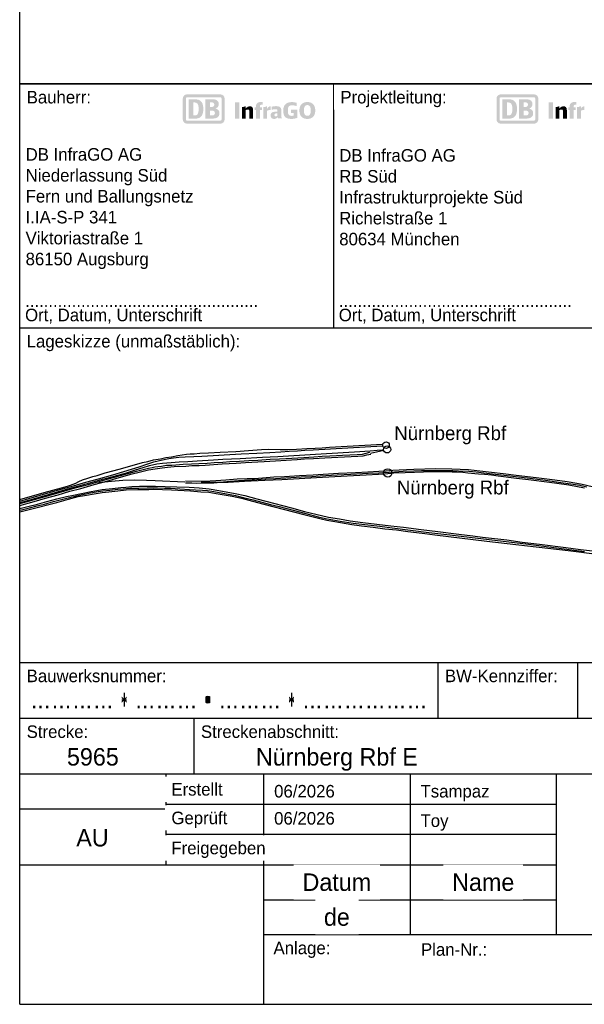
# Model space of a CAD drawing. Header units: metres. Extents: x -185 to -5, y 5 to 292.
# Tile 1 of 3: x -185 to -104, y 5 to 146. Entities that reach past the tile are written whole.
import ezdxf
from ezdxf.enums import TextEntityAlignment as Align

# ---------------------------------------------------------------- set-up
doc = ezdxf.new("R2010")
doc.units = ezdxf.units.M
doc.layers.add('GTU_A_SF', color=7, linetype='Continuous')
doc.styles.add('K_Isocp', font='k_isocp.SHX')

msp = doc.modelspace()

# ---------------------------------------------------------------- hatches: boundary and pattern name
at = {"layer": 'GTU_A_SF', "linetype": 'Continuous'}
h = msp.add_hatch(color=10, dxfattribs=at)
edge = h.paths.add_edge_path()
edge.add_line((-156.2, 135.5), (-161, 135.5))
edge.add_spline(control_points=[(-161, 135.5), (-161.33, 135.5), (-161.6, 135.24), (-161.6, 134.9)], knot_values=[0, 0, 0, 0, 1, 1, 1, 1], degree=3, periodic=0)
edge.add_line((-161.6, 134.9), (-161.6, 131.9))
edge.add_spline(control_points=[(-161.6, 131.9), (-161.6, 131.57), (-161.33, 131.3), (-161, 131.3)], knot_values=[0, 0, 0, 0, 1, 1, 1, 1], degree=3, periodic=0)
edge.add_line((-161, 131.3), (-156.2, 131.3))
edge.add_spline(control_points=[(-156.2, 131.3), (-155.87, 131.3), (-155.6, 131.57), (-155.6, 131.91)], knot_values=[0, 0, 0, 0, 1, 1, 1, 1], degree=3, periodic=0)
edge.add_line((-155.6, 131.91), (-155.6, 134.9))
edge.add_spline(control_points=[(-155.6, 134.9), (-155.6, 135.24), (-155.87, 135.5), (-156.2, 135.5)], knot_values=[0, 0, 0, 0, 1, 1, 1, 1], degree=3, periodic=0)
edge = h.paths.add_edge_path(flags=16)
edge.add_line((-161.16, 134.9), (-161.16, 131.91))
edge.add_spline(control_points=[(-161.16, 131.91), (-161.16, 131.81), (-161.1, 131.73), (-161, 131.73)], knot_values=[0, 0, 0, 0, 1, 1, 1, 1], degree=3, periodic=0)
edge.add_line((-161, 131.73), (-156.2, 131.73))
edge.add_spline(control_points=[(-156.2, 131.73), (-156.11, 131.73), (-156.04, 131.81), (-156.04, 131.91)], knot_values=[0, 0, 0, 0, 1, 1, 1, 1], degree=3, periodic=0)
edge.add_line((-156.04, 131.91), (-156.04, 134.9))
edge.add_spline(control_points=[(-156.04, 134.9), (-156.04, 135), (-156.1, 135.08), (-156.2, 135.08)], knot_values=[0, 0, 0, 0, 1, 1, 1, 1], degree=3, periodic=0)
edge.add_line((-156.2, 135.08), (-161, 135.08))
edge.add_spline(control_points=[(-161, 135.08), (-161.09, 135.08), (-161.16, 135), (-161.16, 134.9)], knot_values=[0, 0, 0, 0, 1, 1, 1, 1], degree=3, periodic=0)
h = msp.add_hatch(color=10, dxfattribs=at)
edge = h.paths.add_edge_path(flags=0)
edge.add_spline(control_points=[(-159.33, 133.36), (-159.33, 133.91), (-159.39, 134.34), (-159.98, 134.34)], knot_values=[0, 0, 0, 0, 1, 1, 1, 1], weights=[1, 1, 1, 1], degree=3, periodic=0)
edge.add_line((-159.98, 134.34), (-160.11, 134.34))
edge.add_line((-160.11, 134.34), (-160.11, 132.47))
edge.add_line((-160.11, 132.47), (-159.88, 132.47))
edge.add_spline(control_points=[(-159.88, 132.47), (-159.53, 132.47), (-159.33, 132.75), (-159.33, 133.36)], knot_values=[0, 0, 0, 0, 1, 1, 1, 1], weights=[1, 1, 1, 1], degree=3, periodic=0)
edge = h.paths.add_edge_path(flags=0)
edge.add_line((-159.76, 132.03), (-160.77, 132.03))
edge.add_line((-160.77, 132.03), (-160.77, 134.78))
edge.add_line((-160.77, 134.78), (-159.76, 134.78))
edge.add_spline(control_points=[(-159.76, 134.78), (-159.05, 134.78), (-158.66, 134.33), (-158.66, 133.41), (-158.66, 132.62), (-158.93, 132.03), (-159.76, 132.03)], knot_values=[0, 0, 0, 0, 1, 1, 1, 2, 2, 2, 2], weights=[1, 1, 1, 1, 1, 1, 1], degree=3, periodic=0)
h = msp.add_hatch(color=10, dxfattribs=at)
edge = h.paths.add_edge_path(flags=0)
edge.add_line((-157.45, 132.47), (-157.72, 132.47))
edge.add_line((-157.72, 132.47), (-157.72, 133.18))
edge.add_line((-157.72, 133.18), (-157.43, 133.18))
edge.add_spline(control_points=[(-157.43, 133.18), (-157.09, 133.18), (-157, 132.98), (-157, 132.82), (-157, 132.47), (-157.34, 132.47), (-157.45, 132.47)], knot_values=[0, 0, 0, 0, 1, 1, 1, 2, 2, 2, 2], weights=[1, 1, 1, 1, 1, 1, 1], degree=3, periodic=0)
edge = h.paths.add_edge_path(flags=0)
edge.add_line((-157.72, 134.35), (-157.51, 134.35))
edge.add_spline(control_points=[(-157.51, 134.35), (-157.21, 134.35), (-157.09, 134.25), (-157.09, 134.02), (-157.09, 133.84), (-157.23, 133.69), (-157.45, 133.69)], knot_values=[0, 0, 0, 0, 1, 1, 1, 2, 2, 2, 2], weights=[1, 1, 1, 1, 1, 1, 1], degree=3, periodic=0)
edge.add_line((-157.45, 133.69), (-157.72, 133.69))
edge.add_line((-157.72, 133.69), (-157.72, 134.35))
edge = h.paths.add_edge_path(flags=0)
edge.add_spline(control_points=[(-156.92, 133.47), (-156.73, 133.52), (-156.44, 133.74), (-156.44, 134.11), (-156.44, 134.17), (-156.45, 134.78), (-157.23, 134.78)], knot_values=[0, 0, 0, 0, 1, 1, 1, 2, 2, 2, 2], weights=[1, 1, 1, 1, 1, 1, 1], degree=3, periodic=0)
edge.add_line((-157.23, 134.78), (-158.37, 134.78))
edge.add_line((-158.37, 134.78), (-158.37, 132.03))
edge.add_line((-158.37, 132.03), (-157.4, 132.03))
edge.add_spline(control_points=[(-157.4, 132.03), (-157.14, 132.03), (-156.34, 132.03), (-156.34, 132.81), (-156.34, 132.99), (-156.42, 133.35), (-156.92, 133.47)], knot_values=[0, 0, 0, 0, 1, 1, 1, 2, 2, 2, 2], weights=[1, 1, 1, 1, 1, 1, 1], degree=3, periodic=0)
h = msp.add_hatch(color=256, dxfattribs=at)
edge = h.paths.add_edge_path(flags=0)
edge.add_line((-151.1, 133.27), (-151.31, 133.27))
edge.add_line((-151.31, 133.27), (-151.31, 133.66))
edge.add_line((-151.31, 133.66), (-151.1, 133.66))
edge.add_line((-151.1, 133.66), (-151.1, 133.79))
edge.add_spline(control_points=[(-151.1, 133.79), (-151.1, 134.16), (-150.87, 134.4), (-150.42, 134.4), (-150.3, 134.4), (-150.22, 134.39), (-150.14, 134.38)], knot_values=[0, 0, 0, 0, 1, 1, 1, 2, 2, 2, 2], weights=[1, 1, 1, 1, 1, 1, 1], degree=3, periodic=0)
edge.add_line((-150.14, 134.38), (-150.14, 134))
edge.add_spline(control_points=[(-150.14, 134), (-150.18, 134), (-150.22, 134.01), (-150.26, 134.01), (-150.45, 134.01), (-150.53, 133.94), (-150.53, 133.77)], knot_values=[0, 0, 0, 0, 1, 1, 1, 2, 2, 2, 2], weights=[1, 1, 1, 1, 1, 1, 1], degree=3, periodic=0)
edge.add_line((-150.53, 133.77), (-150.53, 133.66))
edge.add_line((-150.53, 133.66), (-150.24, 133.66))
edge.add_line((-150.24, 133.66), (-150.24, 133.27))
edge.add_line((-150.24, 133.27), (-150.53, 133.27))
edge.add_line((-150.53, 133.27), (-150.53, 132.03))
edge.add_line((-150.53, 132.03), (-151.1, 132.03))
edge.add_line((-151.1, 132.03), (-151.1, 133.27))
h = msp.add_hatch(color=256, dxfattribs=at)
edge = h.paths.add_edge_path(flags=0)
edge.add_line((-147.19, 133.16), (-147.19, 133.17))
edge.add_spline(control_points=[(-147.19, 133.17), (-147.19, 133.99), (-146.75, 134.39), (-145.96, 134.39), (-145.7, 134.39), (-145.51, 134.36), (-145.27, 134.29)], knot_values=[0, 0, 0, 0, 1, 1, 1, 2, 2, 2, 2], weights=[1, 1, 1, 1, 1, 1, 1], degree=3, periodic=0)
edge.add_line((-145.27, 134.29), (-145.27, 133.82))
edge.add_spline(control_points=[(-145.27, 133.82), (-145.5, 133.89), (-145.7, 133.93), (-145.93, 133.93), (-146.41, 133.93), (-146.53, 133.69), (-146.53, 133.17)], knot_values=[0, 0, 0, 0, 1, 1, 1, 2, 2, 2, 2], weights=[1, 1, 1, 1, 1, 1, 1], degree=3, periodic=0)
edge.add_line((-146.53, 133.17), (-146.53, 133.15))
edge.add_spline(control_points=[(-146.53, 133.15), (-146.53, 132.63), (-146.39, 132.42), (-145.97, 132.42), (-145.87, 132.42), (-145.81, 132.43), (-145.72, 132.46)], knot_values=[0, 0, 0, 0, 1, 1, 1, 2, 2, 2, 2], weights=[1, 1, 1, 1, 1, 1, 1], degree=3, periodic=0)
edge.add_line((-145.72, 132.46), (-145.72, 132.85))
edge.add_line((-145.72, 132.85), (-146.09, 132.85))
edge.add_line((-146.09, 132.85), (-146.09, 133.29))
edge.add_line((-146.09, 133.29), (-145.15, 133.29))
edge.add_line((-145.15, 133.29), (-145.15, 132.15))
edge.add_spline(control_points=[(-145.15, 132.15), (-145.44, 132.04), (-145.69, 131.98), (-145.99, 131.98), (-146.8, 131.98), (-147.19, 132.28), (-147.19, 133.16)], knot_values=[0, 0, 0, 0, 1, 1, 1, 2, 2, 2, 2], weights=[1, 1, 1, 1, 1, 1, 1], degree=3, periodic=0)
h = msp.add_hatch(color=256, dxfattribs=at)
edge = h.paths.add_edge_path(flags=0)
edge.add_line((-143.25, 133.18), (-143.25, 133.2))
edge.add_spline(control_points=[(-143.25, 133.2), (-143.25, 133.74), (-143.4, 133.96), (-143.73, 133.96), (-144.08, 133.96), (-144.22, 133.74), (-144.22, 133.19)], knot_values=[0, 0, 0, 0, 1, 1, 1, 2, 2, 2, 2], weights=[1, 1, 1, 1, 1, 1, 1], degree=3, periodic=0)
edge.add_line((-144.22, 133.19), (-144.22, 133.17))
edge.add_spline(control_points=[(-144.22, 133.17), (-144.22, 132.64), (-144.07, 132.43), (-143.73, 132.43), (-143.39, 132.43), (-143.25, 132.64), (-143.25, 133.18)], knot_values=[0, 0, 0, 0, 1, 1, 1, 2, 2, 2, 2], weights=[1, 1, 1, 1, 1, 1, 1], degree=3, periodic=0)
edge = h.paths.add_edge_path(flags=0)
edge.add_line((-144.87, 133.18), (-144.87, 133.2))
edge.add_spline(control_points=[(-144.87, 133.2), (-144.87, 133.95), (-144.44, 134.4), (-143.73, 134.4), (-143.02, 134.4), (-142.6, 133.94), (-142.6, 133.19)], knot_values=[0, 0, 0, 0, 1, 1, 1, 2, 2, 2, 2], weights=[1, 1, 1, 1, 1, 1, 1], degree=3, periodic=0)
edge.add_line((-142.6, 133.19), (-142.6, 133.18))
edge.add_spline(control_points=[(-142.6, 133.18), (-142.6, 132.43), (-143.02, 131.98), (-143.73, 131.98), (-144.46, 131.98), (-144.87, 132.43), (-144.87, 133.18)], knot_values=[0, 0, 0, 0, 1, 1, 1, 2, 2, 2, 2], weights=[1, 1, 1, 1, 1, 1, 1], degree=3, periodic=0)
h = msp.add_hatch(color=10, dxfattribs=at)
edge = h.paths.add_edge_path()
edge.add_line((-111.2, 135.5), (-116, 135.5))
edge.add_spline(control_points=[(-116, 135.5), (-116.33, 135.5), (-116.6, 135.24), (-116.6, 134.9)], knot_values=[0, 0, 0, 0, 1, 1, 1, 1], degree=3, periodic=0)
edge.add_line((-116.6, 134.9), (-116.6, 131.9))
edge.add_spline(control_points=[(-116.6, 131.9), (-116.6, 131.57), (-116.33, 131.3), (-116, 131.3)], knot_values=[0, 0, 0, 0, 1, 1, 1, 1], degree=3, periodic=0)
edge.add_line((-116, 131.3), (-111.2, 131.3))
edge.add_spline(control_points=[(-111.2, 131.3), (-110.87, 131.3), (-110.6, 131.57), (-110.6, 131.91)], knot_values=[0, 0, 0, 0, 1, 1, 1, 1], degree=3, periodic=0)
edge.add_line((-110.6, 131.91), (-110.6, 134.9))
edge.add_spline(control_points=[(-110.6, 134.9), (-110.6, 135.24), (-110.87, 135.5), (-111.2, 135.5)], knot_values=[0, 0, 0, 0, 1, 1, 1, 1], degree=3, periodic=0)
edge = h.paths.add_edge_path(flags=16)
edge.add_line((-116.16, 134.9), (-116.16, 131.91))
edge.add_spline(control_points=[(-116.16, 131.91), (-116.16, 131.81), (-116.1, 131.73), (-116, 131.73)], knot_values=[0, 0, 0, 0, 1, 1, 1, 1], degree=3, periodic=0)
edge.add_line((-116, 131.73), (-111.2, 131.73))
edge.add_spline(control_points=[(-111.2, 131.73), (-111.11, 131.73), (-111.04, 131.81), (-111.04, 131.91)], knot_values=[0, 0, 0, 0, 1, 1, 1, 1], degree=3, periodic=0)
edge.add_line((-111.04, 131.91), (-111.04, 134.9))
edge.add_spline(control_points=[(-111.04, 134.9), (-111.04, 135), (-111.1, 135.08), (-111.2, 135.08)], knot_values=[0, 0, 0, 0, 1, 1, 1, 1], degree=3, periodic=0)
edge.add_line((-111.2, 135.08), (-116, 135.08))
edge.add_spline(control_points=[(-116, 135.08), (-116.09, 135.08), (-116.16, 135), (-116.16, 134.9)], knot_values=[0, 0, 0, 0, 1, 1, 1, 1], degree=3, periodic=0)
h = msp.add_hatch(color=10, dxfattribs=at)
edge = h.paths.add_edge_path(flags=0)
edge.add_spline(control_points=[(-114.33, 133.36), (-114.33, 133.91), (-114.39, 134.34), (-114.98, 134.34)], knot_values=[0, 0, 0, 0, 1, 1, 1, 1], weights=[1, 1, 1, 1], degree=3, periodic=0)
edge.add_line((-114.98, 134.34), (-115.11, 134.34))
edge.add_line((-115.11, 134.34), (-115.11, 132.47))
edge.add_line((-115.11, 132.47), (-114.88, 132.47))
edge.add_spline(control_points=[(-114.88, 132.47), (-114.53, 132.47), (-114.33, 132.75), (-114.33, 133.36)], knot_values=[0, 0, 0, 0, 1, 1, 1, 1], weights=[1, 1, 1, 1], degree=3, periodic=0)
edge = h.paths.add_edge_path(flags=0)
edge.add_line((-114.76, 132.03), (-115.77, 132.03))
edge.add_line((-115.77, 132.03), (-115.77, 134.78))
edge.add_line((-115.77, 134.78), (-114.76, 134.78))
edge.add_spline(control_points=[(-114.76, 134.78), (-114.05, 134.78), (-113.66, 134.33), (-113.66, 133.41), (-113.66, 132.62), (-113.93, 132.03), (-114.76, 132.03)], knot_values=[0, 0, 0, 0, 1, 1, 1, 2, 2, 2, 2], weights=[1, 1, 1, 1, 1, 1, 1], degree=3, periodic=0)
h = msp.add_hatch(color=10, dxfattribs=at)
edge = h.paths.add_edge_path(flags=0)
edge.add_line((-112.45, 132.47), (-112.72, 132.47))
edge.add_line((-112.72, 132.47), (-112.72, 133.18))
edge.add_line((-112.72, 133.18), (-112.43, 133.18))
edge.add_spline(control_points=[(-112.43, 133.18), (-112.09, 133.18), (-112, 132.98), (-112, 132.82), (-112, 132.47), (-112.34, 132.47), (-112.45, 132.47)], knot_values=[0, 0, 0, 0, 1, 1, 1, 2, 2, 2, 2], weights=[1, 1, 1, 1, 1, 1, 1], degree=3, periodic=0)
edge = h.paths.add_edge_path(flags=0)
edge.add_line((-112.72, 134.35), (-112.51, 134.35))
edge.add_spline(control_points=[(-112.51, 134.35), (-112.21, 134.35), (-112.09, 134.25), (-112.09, 134.02), (-112.09, 133.84), (-112.23, 133.69), (-112.45, 133.69)], knot_values=[0, 0, 0, 0, 1, 1, 1, 2, 2, 2, 2], weights=[1, 1, 1, 1, 1, 1, 1], degree=3, periodic=0)
edge.add_line((-112.45, 133.69), (-112.72, 133.69))
edge.add_line((-112.72, 133.69), (-112.72, 134.35))
edge = h.paths.add_edge_path(flags=0)
edge.add_spline(control_points=[(-111.92, 133.47), (-111.73, 133.52), (-111.44, 133.74), (-111.44, 134.11), (-111.44, 134.17), (-111.45, 134.78), (-112.23, 134.78)], knot_values=[0, 0, 0, 0, 1, 1, 1, 2, 2, 2, 2], weights=[1, 1, 1, 1, 1, 1, 1], degree=3, periodic=0)
edge.add_line((-112.23, 134.78), (-113.37, 134.78))
edge.add_line((-113.37, 134.78), (-113.37, 132.03))
edge.add_line((-113.37, 132.03), (-112.4, 132.03))
edge.add_spline(control_points=[(-112.4, 132.03), (-112.14, 132.03), (-111.34, 132.03), (-111.34, 132.81), (-111.34, 132.99), (-111.42, 133.35), (-111.92, 133.47)], knot_values=[0, 0, 0, 0, 1, 1, 1, 2, 2, 2, 2], weights=[1, 1, 1, 1, 1, 1, 1], degree=3, periodic=0)
h = msp.add_hatch(color=256, dxfattribs=at)
edge = h.paths.add_edge_path(flags=0)
edge.add_line((-106.1, 133.27), (-106.31, 133.27))
edge.add_line((-106.31, 133.27), (-106.31, 133.66))
edge.add_line((-106.31, 133.66), (-106.1, 133.66))
edge.add_line((-106.1, 133.66), (-106.1, 133.79))
edge.add_spline(control_points=[(-106.1, 133.79), (-106.1, 134.16), (-105.87, 134.4), (-105.42, 134.4), (-105.3, 134.4), (-105.22, 134.39), (-105.14, 134.38)], knot_values=[0, 0, 0, 0, 1, 1, 1, 2, 2, 2, 2], weights=[1, 1, 1, 1, 1, 1, 1], degree=3, periodic=0)
edge.add_line((-105.14, 134.38), (-105.14, 134))
edge.add_spline(control_points=[(-105.14, 134), (-105.18, 134), (-105.22, 134.01), (-105.26, 134.01), (-105.45, 134.01), (-105.53, 133.94), (-105.53, 133.77)], knot_values=[0, 0, 0, 0, 1, 1, 1, 2, 2, 2, 2], weights=[1, 1, 1, 1, 1, 1, 1], degree=3, periodic=0)
edge.add_line((-105.53, 133.77), (-105.53, 133.66))
edge.add_line((-105.53, 133.66), (-105.24, 133.66))
edge.add_line((-105.24, 133.66), (-105.24, 133.27))
edge.add_line((-105.24, 133.27), (-105.53, 133.27))
edge.add_line((-105.53, 133.27), (-105.53, 132.03))
edge.add_line((-105.53, 132.03), (-106.1, 132.03))
edge.add_line((-106.1, 132.03), (-106.1, 133.27))
h = msp.add_hatch(color=256, dxfattribs=at)
edge = h.paths.add_edge_path(flags=0)
edge.add_line((-152.7, 133.79), (-152.57, 133.79))
edge.add_line((-152.57, 133.79), (-152.57, 133.48))
edge.add_spline(control_points=[(-152.57, 133.48), (-152.38, 133.69), (-152.19, 133.79), (-151.97, 133.79), (-151.68, 133.79), (-151.51, 133.59), (-151.51, 133.24)], knot_values=[0, 0, 0, 0, 1, 1, 1, 2, 2, 2, 2], weights=[1, 1, 1, 1, 1, 1, 1], degree=3, periodic=0)
edge.add_line((-151.51, 133.24), (-151.51, 132.03))
edge.add_line((-151.51, 132.03), (-152.07, 132.03))
edge.add_line((-152.07, 132.03), (-152.07, 133.12))
edge.add_spline(control_points=[(-152.07, 133.12), (-152.07, 133.26), (-152.13, 133.33), (-152.27, 133.33), (-152.37, 133.33), (-152.44, 133.3), (-152.57, 133.24)], knot_values=[0, 0, 0, 0, 1, 1, 1, 2, 2, 2, 2], weights=[1, 1, 1, 1, 1, 1, 1], degree=3, periodic=0)
edge.add_line((-152.57, 133.24), (-152.57, 132.03))
edge.add_line((-152.57, 132.03), (-153.12, 132.03))
edge.add_line((-153.12, 132.03), (-153.12, 133.68))
edge.add_spline(control_points=[(-153.12, 133.68), (-152.9, 133.69), (-152.76, 133.72), (-152.7, 133.79)], knot_values=[0, 0, 0, 0, 1, 1, 1, 1], weights=[1, 1, 1, 1], degree=3, periodic=0)
h = msp.add_hatch(color=256, dxfattribs=at)
edge = h.paths.add_edge_path(flags=0)
edge.add_line((-149.64, 133.79), (-149.5, 133.79))
edge.add_line((-149.5, 133.79), (-149.5, 133.44))
edge.add_spline(control_points=[(-149.5, 133.44), (-149.36, 133.67), (-149.21, 133.78), (-149.05, 133.78), (-149.03, 133.78), (-149.02, 133.77), (-149.01, 133.77)], knot_values=[0, 0, 0, 0, 1, 1, 1, 2, 2, 2, 2], weights=[1, 1, 1, 1, 1, 1, 1], degree=3, periodic=0)
edge.add_line((-149.01, 133.77), (-149.01, 133.27))
edge.add_line((-149.01, 133.27), (-149.04, 133.27))
edge.add_spline(control_points=[(-149.04, 133.27), (-149.19, 133.26), (-149.36, 133.22), (-149.5, 133.15)], knot_values=[0, 0, 0, 0, 1, 1, 1, 1], weights=[1, 1, 1, 1], degree=3, periodic=0)
edge.add_line((-149.5, 133.15), (-149.5, 132.02))
edge.add_line((-149.5, 132.02), (-150.06, 132.02))
edge.add_line((-150.06, 132.02), (-150.06, 133.68))
edge.add_spline(control_points=[(-150.06, 133.68), (-149.85, 133.68), (-149.71, 133.72), (-149.64, 133.79)], knot_values=[0, 0, 0, 0, 1, 1, 1, 1], weights=[1, 1, 1, 1], degree=3, periodic=0)
h = msp.add_hatch(color=256, dxfattribs=at)
edge = h.paths.add_edge_path(flags=0)
edge.add_spline(control_points=[(-148.27, 132.34), (-148.18, 132.34), (-148.09, 132.37), (-148.02, 132.44)], knot_values=[0, 0, 0, 0, 1, 1, 1, 1], weights=[1, 1, 1, 1], degree=3, periodic=0)
edge.add_line((-148.02, 132.44), (-148.02, 132.78))
edge.add_spline(control_points=[(-148.02, 132.78), (-148.33, 132.77), (-148.45, 132.75), (-148.45, 132.54), (-148.45, 132.4), (-148.4, 132.34), (-148.27, 132.34)], knot_values=[0, 0, 0, 0, 1, 1, 1, 2, 2, 2, 2], weights=[1, 1, 1, 1, 1, 1, 1], degree=3, periodic=0)
edge = h.paths.add_edge_path(flags=0)
edge.add_spline(control_points=[(-147.99, 132.25), (-148.12, 132.07), (-148.29, 131.98), (-148.5, 131.98), (-148.81, 131.98), (-149, 132.16), (-149, 132.49), (-149, 132.98), (-148.58, 133.01), (-148.02, 133.03)], knot_values=[0, 0, 0, 0, 1, 1, 1, 2, 2, 2, 3, 3, 3, 3], weights=[1, 1, 1, 1, 1, 1, 1, 1, 1, 1], degree=3, periodic=0)
edge.add_line((-148.02, 133.03), (-148.02, 133.12))
edge.add_spline(control_points=[(-148.02, 133.12), (-148.02, 133.3), (-148.11, 133.37), (-148.27, 133.37), (-148.44, 133.37), (-148.63, 133.34), (-148.86, 133.3)], knot_values=[0, 0, 0, 0, 1, 1, 1, 2, 2, 2, 2], weights=[1, 1, 1, 1, 1, 1, 1], degree=3, periodic=0)
edge.add_line((-148.86, 133.3), (-148.86, 133.73))
edge.add_spline(control_points=[(-148.86, 133.73), (-148.62, 133.79), (-148.43, 133.81), (-148.21, 133.81), (-147.68, 133.81), (-147.46, 133.61), (-147.46, 133.14)], knot_values=[0, 0, 0, 0, 1, 1, 1, 2, 2, 2, 2], weights=[1, 1, 1, 1, 1, 1, 1], degree=3, periodic=0)
edge.add_line((-147.46, 133.14), (-147.46, 132.43))
edge.add_spline(control_points=[(-147.46, 132.43), (-147.46, 132.24), (-147.45, 132.18), (-147.39, 132.13)], knot_values=[0, 0, 0, 0, 1, 1, 1, 1], weights=[1, 1, 1, 1], degree=3, periodic=0)
edge.add_line((-147.39, 132.13), (-147.39, 132.04))
edge.add_line((-147.39, 132.04), (-147.93, 132.04))
edge.add_line((-147.93, 132.04), (-147.99, 132.25))
h = msp.add_hatch(color=256, dxfattribs=at)
edge = h.paths.add_edge_path(flags=0)
edge.add_line((-107.7, 133.79), (-107.57, 133.79))
edge.add_line((-107.57, 133.79), (-107.57, 133.48))
edge.add_spline(control_points=[(-107.57, 133.48), (-107.38, 133.69), (-107.19, 133.79), (-106.97, 133.79), (-106.68, 133.79), (-106.51, 133.59), (-106.51, 133.24)], knot_values=[0, 0, 0, 0, 1, 1, 1, 2, 2, 2, 2], weights=[1, 1, 1, 1, 1, 1, 1], degree=3, periodic=0)
edge.add_line((-106.51, 133.24), (-106.51, 132.03))
edge.add_line((-106.51, 132.03), (-107.07, 132.03))
edge.add_line((-107.07, 132.03), (-107.07, 133.12))
edge.add_spline(control_points=[(-107.07, 133.12), (-107.07, 133.26), (-107.13, 133.33), (-107.27, 133.33), (-107.37, 133.33), (-107.44, 133.3), (-107.57, 133.24)], knot_values=[0, 0, 0, 0, 1, 1, 1, 2, 2, 2, 2], weights=[1, 1, 1, 1, 1, 1, 1], degree=3, periodic=0)
edge.add_line((-107.57, 133.24), (-107.57, 132.03))
edge.add_line((-107.57, 132.03), (-108.12, 132.03))
edge.add_line((-108.12, 132.03), (-108.12, 133.68))
edge.add_spline(control_points=[(-108.12, 133.68), (-107.9, 133.69), (-107.76, 133.72), (-107.7, 133.79)], knot_values=[0, 0, 0, 0, 1, 1, 1, 1], weights=[1, 1, 1, 1], degree=3, periodic=0)
h = msp.add_hatch(color=256, dxfattribs=at)
edge = h.paths.add_edge_path(flags=0)
edge.add_line((-104.64, 133.79), (-104.5, 133.79))
edge.add_line((-104.5, 133.79), (-104.5, 133.44))
edge.add_spline(control_points=[(-104.5, 133.44), (-104.36, 133.67), (-104.21, 133.78), (-104.05, 133.78), (-104.03, 133.78), (-104.02, 133.77), (-104.01, 133.77)], knot_values=[0, 0, 0, 0, 1, 1, 1, 2, 2, 2, 2], weights=[1, 1, 1, 1, 1, 1, 1], degree=3, periodic=0)
edge.add_line((-104.01, 133.77), (-104.01, 133.27))
edge.add_line((-104.01, 133.27), (-104.04, 133.27))
edge.add_spline(control_points=[(-104.04, 133.27), (-104.19, 133.26), (-104.36, 133.22), (-104.5, 133.15)], knot_values=[0, 0, 0, 0, 1, 1, 1, 1], weights=[1, 1, 1, 1], degree=3, periodic=0)
edge.add_line((-104.5, 133.15), (-104.5, 132.02))
edge.add_line((-104.5, 132.02), (-105.06, 132.02))
edge.add_line((-105.06, 132.02), (-105.06, 133.68))
edge.add_spline(control_points=[(-105.06, 133.68), (-104.85, 133.68), (-104.71, 133.72), (-104.64, 133.79)], knot_values=[0, 0, 0, 0, 1, 1, 1, 1], weights=[1, 1, 1, 1], degree=3, periodic=0)
at = {"layer": 'GTU_A_SF'}
h = msp.add_hatch(color=256, dxfattribs=at)
h.dxf.hatch_style = 1
h.paths.add_polyline_path([(-157.5, 48.69, 1), (-158.5, 48.69, 1)])

# ---------------------------------------------------------------- linework, layer by layer
for p, q in [((-140, 137), (-140, 102)), ((-185, 102), (-5, 102)), ((-185, 54), (-5, 54)), ((-125, 54), (-125, 46)), ((-105, 54), (-105, 46)), ((-177.5, 46.94), (-177.5, 50.44)), ((-174.5, 46.94), (-174.5, 50.44)), ((-171.5, 46.94), (-171.5, 50.44)), ((-170, 49.69), (-170, 47.69)), ((-168.5, 46.94), (-168.5, 50.44)), ((-165.5, 46.94), (-165.5, 50.44)), ((-162.5, 46.94), (-162.5, 50.44)), ((-159.5, 46.94), (-159.5, 50.44)), ((-156.5, 46.94), (-156.5, 50.44)), ((-153.5, 46.94), (-153.5, 50.44)), ((-150.5, 46.94), (-150.5, 50.44)), ((-147.5, 46.94), (-147.5, 50.44)), ((-146, 49.69), (-146, 47.69)), ((-144.5, 46.94), (-144.5, 50.44)), ((-141.5, 46.94), (-141.5, 50.44)), ((-138.5, 46.94), (-138.5, 50.44)), ((-135.5, 46.94), (-135.5, 50.44)), ((-132.5, 46.94), (-132.5, 50.44)), ((-129.5, 46.94), (-129.5, 50.44)), ((-171, 48.69), (-169, 48.69)), ((-170.71, 47.99), (-169.29, 49.4)), ((-170.71, 49.4), (-169.29, 47.99)), ((-147, 48.69), (-145, 48.69)), ((-146.71, 47.99), (-145.29, 49.4)), ((-146.71, 49.4), (-145.29, 47.99)), ((-5, 46), (-185, 46)), ((-160, 46), (-160, 38)), ((-5, 38), (-185, 38)), ((-185, 5), (-185, 38)), ((-164, 25), (-164, 38)), ((-150, 25), (-150, 38)), ((-129, 38), (-129, 20)), ((-108, 15), (-108, 38)), ((-164, 33), (-185, 33)), ((-108, 33.67), (-164, 33.67)), ((-108, 29.33), (-164, 29.33)), ((-185, 25), (-150, 25)), ((-150, 5), (-150, 25)), ((-150, 25), (-108, 25)), ((-150, 20), (-108, 20)), ((-129, 20), (-129, 15)), ((-150, 15), (-5, 15)), ((-185, 5), (-5, 5))]:
    msp.add_line(p, q, dxfattribs=at)
for points in [[(-5, 137), (-185, 137), (-185, 274), (-5, 274)], [(-5, 38), (-185, 38), (-185, 137), (-5, 137)]]:
    msp.add_lwpolyline(points, close=True, dxfattribs=at)
for points in [[(-185, 77.4), (-181.49, 78.42), (-179.02, 79.09), (-178.15, 79.33), (-177.72, 79.44), (-177.35, 79.59), (-176.94, 79.76), (-176.5, 79.98), (-175.97, 80.21), (-175.22, 80.47), (-174.53, 80.68), (-173.9, 80.85), (-172.73, 81.2), (-171.47, 81.55), (-170.2, 81.88), (-167.36, 82.69), (-166.61, 82.87), (-165.81, 83.07), (-164.82, 83.25), (-164.03, 83.4), (-163.23, 83.52), (-162.31, 83.7), (-161.69, 83.78), (-161.08, 83.88), (-160.56, 83.93), (-159.95, 83.97), (-159.18, 84.04), (-157.91, 84.09), (-156.24, 84.17), (-153.98, 84.29), (-152.16, 84.43), (-150.29, 84.55), (-149.3, 84.6), (-147.61, 84.58), (-146.5, 84.57), (-145.3, 84.63), (-143.8, 84.71), (-142.6, 84.77), (-141.6, 84.81), (-140.54, 84.9), (-132.93, 85.31)], [(-185, 77.18), (-183.68, 77.56), (-181.26, 78.24), (-179.06, 78.86), (-177.61, 79.27), (-175.49, 79.86), (-173.7, 80.38), (-171.65, 80.94), (-170.07, 81.4), (-167.85, 82.08), (-166.77, 82.45), (-165.76, 82.78), (-165.15, 82.94), (-164.49, 83.11), (-163.59, 83.26), (-162.94, 83.37), (-162.16, 83.45), (-161.25, 83.5), (-160.02, 83.58), (-158.88, 83.61), (-153.22, 83.94), (-150.99, 84.05), (-149.1, 84.16), (-147.54, 84.24), (-146.35, 84.32), (-145.14, 84.4), (-144.09, 84.47), (-142.92, 84.52), (-132.93, 85.08)], [(-185, 76.96), (-184.2, 77.17), (-181.89, 77.83), (-178.41, 78.83), (-174.93, 79.79), (-173.13, 80.31), (-171.45, 80.75), (-169.7, 81.2), (-168.39, 81.63), (-167.29, 82), (-166.36, 82.28), (-165.34, 82.51), (-164.53, 82.63), (-163.28, 82.7), (-162.11, 82.78), (-160.86, 82.86), (-159.56, 82.93), (-157.18, 83.07), (-155.87, 83.16), (-154.63, 83.23), (-153.38, 83.3), (-150.18, 83.48), (-147.99, 83.58), (-146.45, 83.66), (-140.99, 84), (-136.96, 84.24), (-134.73, 84.4), (-133.73, 84.49), (-132.93, 84.54), (-132.78, 84.55)], [(-185, 76.82), (-184.09, 77.08), (-180.47, 78.09), (-177.06, 79.07), (-175.12, 79.56), (-172.79, 80.22), (-170.52, 80.83), (-168.25, 81.48), (-166.53, 81.89), (-165.98, 82.01), (-165.63, 82.07), (-165.19, 82.13), (-164.66, 82.18), (-164.18, 82.26), (-163.94, 82.3), (-163.51, 82.32), (-163.17, 82.34), (-162.59, 82.39), (-161.55, 82.47), (-160.37, 82.49), (-159.3, 82.54), (-158.12, 82.62), (-157.12, 82.69), (-155.85, 82.77), (-154.86, 82.83), (-153.45, 82.9), (-152.15, 82.97), (-150.86, 83.03), (-149.07, 83.16), (-147.74, 83.24), (-145.96, 83.34), (-144.25, 83.43), (-142.8, 83.52), (-141.62, 83.61), (-140.52, 83.65), (-139.57, 83.69), (-138.67, 83.74), (-137.66, 83.82), (-136.6, 83.87), (-135.82, 83.92), (-134.77, 84.2)], [(-185, 76.56), (-182.92, 77.13), (-181.32, 77.58), (-179.46, 78.09), (-177.79, 78.57), (-176.25, 78.98), (-174.32, 79.55), (-172.48, 80.02), (-171.54, 80.3), (-169.06, 81.01), (-167.66, 81.38), (-166.51, 81.64), (-165.55, 81.81), (-164.55, 81.95), (-163.79, 82.04), (-162.84, 82.12), (-161.18, 82.2), (-160.3, 82.26), (-159.23, 82.29), (-158.37, 82.34), (-155.94, 82.49), (-153.96, 82.63), (-152.61, 82.72), (-149.92, 82.85), (-148.32, 82.96), (-146.79, 83.05), (-145.21, 83.13), (-144.12, 83.21), (-142.83, 83.28), (-141.22, 83.37), (-138.42, 83.53), (-136.49, 83.61), (-135.75, 83.68), (-135.2, 83.79), (-134.65, 83.9)], [(-134.69, 84.05), (-132.78, 84.45)], [(-161.22, 80.06), (-158.52, 80.03), (-156.84, 80.13), (-155.44, 80.23), (-153.81, 80.34), (-152.36, 80.42), (-151.3, 80.43), (-150.19, 80.52), (-148.54, 80.64), (-147, 80.71), (-144.84, 80.84), (-142.89, 80.95), (-139.28, 81.16), (-136.83, 81.29), (-135.05, 81.37), (-133.48, 81.46), (-132.44, 81.49), (-131.45, 81.6), (-130.57, 81.64), (-128.48, 81.75), (-125.35, 81.82), (-123.02, 81.8), (-120.61, 81.69), (-119, 81.53), (-117.33, 81.34), (-115.62, 81.13), (-113.76, 80.91), (-110.92, 80.57), (-108.24, 80.2), (-106.46, 79.96), (-105.07, 79.76), (-104.3, 79.62), (-102.89, 79.27)], [(-161.19, 79.78), (-160.29, 79.78), (-159.61, 79.75), (-158.6, 79.77), (-157.16, 79.79), (-154.82, 80.02), (-153.62, 80.11), (-152.74, 80.17), (-151.65, 80.24), (-149.69, 80.34), (-148.28, 80.39), (-146.84, 80.51), (-144.62, 80.64), (-143.1, 80.72), (-141.89, 80.79), (-139.48, 80.93), (-137.48, 81.02), (-134.99, 81.16), (-133.48, 81.23), (-131.22, 81.36), (-129.97, 81.45), (-128.46, 81.52), (-127.34, 81.55), (-126.14, 81.57), (-123.95, 81.56), (-122.87, 81.56), (-122.05, 81.53), (-120.58, 81.47), (-119.5, 81.36), (-118.42, 81.24), (-115.49, 80.88), (-112.21, 80.49), (-109.59, 80.15), (-107.36, 79.84), (-105.58, 79.6), (-104.66, 79.47), (-103.65, 79.23)], [(-158.97, 79.89), (-155.08, 79.86), (-152.77, 80.01), (-149.82, 80.15), (-147.38, 80.28), (-142.43, 80.56), (-139.81, 80.7), (-132.64, 81.09), (-131.32, 81.2), (-129.71, 81.27), (-128.38, 81.32), (-127.06, 81.37), (-124.36, 81.39), (-122.96, 81.38), (-122.22, 81.35), (-121.43, 81.3), (-120.72, 81.24), (-119.17, 81.1), (-118.33, 81.04), (-117.33, 80.92), (-116.35, 80.8), (-113.74, 80.48), (-112, 80.26), (-109, 79.87), (-106.23, 79.5), (-103.99, 79.08)], [(-185, 76.1), (-183.84, 76.38), (-182.46, 76.73), (-181.12, 77.1), (-179.67, 77.47), (-178.3, 77.81), (-177.29, 78.04), (-176.13, 78.28), (-174.75, 78.56), (-173.18, 78.85), (-171.7, 78.99), (-170.5, 79.13), (-169.76, 79.18), (-168.91, 79.24), (-167.83, 79.29), (-166.7, 79.3), (-165.52, 79.29), (-164.13, 79.27), (-162.47, 79.21), (-160.67, 79.16), (-159.26, 79.05), (-157.81, 78.91), (-156.43, 78.69), (-154.08, 78.25), (-152.71, 77.95), (-150.99, 77.51), (-149.7, 77.18), (-146.03, 76.2), (-144.15, 75.67), (-142.5, 75.28), (-140.68, 74.88), (-139.12, 74.62), (-137.58, 74.35), (-135.77, 74.08), (-131.77, 73.6), (-129.95, 73.41), (-127.43, 73.11), (-125.01, 72.8), (-121.98, 72.42), (-119.98, 72.17), (-118.61, 71.99), (-115.11, 71.59), (-112.9, 71.3), (-110.41, 71), (-106.64, 70.5), (-104.54, 70.25), (-99.8, 69.69)], [(-173.7, 79.83), (-171.85, 80.03), (-170.2, 80.15), (-168.46, 80.22), (-166.79, 80.19), (-165.55, 80.14), (-161.31, 79.93)], [(-185, 75.86), (-184.75, 75.92), (-183.61, 76.18), (-182.51, 76.47), (-181.44, 76.75), (-180.14, 77.12), (-178.24, 77.59), (-176.66, 77.97), (-174.83, 78.34), (-173.72, 78.53), (-173.08, 78.62), (-172.06, 78.73), (-170.9, 78.87), (-170.16, 78.94), (-169.24, 79), (-167.9, 79.02), (-166.7, 79.05), (-165.23, 79.06), (-164.25, 79.04), (-163.35, 79), (-162.03, 78.93), (-160.64, 78.85), (-159.79, 78.8), (-158.79, 78.74), (-158.07, 78.67), (-157.46, 78.58), (-156.61, 78.45), (-154.06, 77.97), (-152.92, 77.7), (-151.5, 77.33), (-149, 76.7), (-147.8, 76.39), (-146.66, 76.09), (-143.97, 75.38), (-142.17, 74.93), (-141.13, 74.68), (-139.03, 74.3), (-137.18, 74.02), (-135.47, 73.8), (-133.33, 73.55), (-131.59, 73.33), (-126.33, 72.67), (-123.28, 72.31), (-112.01, 70.97), (-103.97, 69.93)], [(-185, 75.64), (-183.47, 76), (-179.67, 76.98), (-178.01, 77.43), (-176.61, 77.81), (-175.72, 77.99), (-174.01, 78.27), (-173.16, 78.41), (-172.2, 78.52), (-170.92, 78.66), (-169.71, 78.77), (-168.04, 78.82), (-166.49, 78.84), (-165.81, 78.88), (-164.53, 78.85), (-163.24, 78.78), (-160.48, 78.63), (-159, 78.52), (-157.86, 78.43), (-156.81, 78.28), (-154.5, 77.88), (-153.18, 77.57), (-151.62, 77.15), (-150, 76.74), (-144.25, 75.25), (-141.76, 74.63), (-140.96, 74.45), (-140.1, 74.3), (-138.98, 74.09), (-137.34, 73.83), (-135.96, 73.64), (-134.29, 73.44), (-132.62, 73.2), (-130.96, 73.03), (-129.34, 72.83), (-128.1, 72.67), (-126.9, 72.51), (-125.44, 72.35), (-117.98, 71.42), (-106.33, 70.06), (-98.4, 69.09)]]:
    msp.add_lwpolyline(points, dxfattribs=at)
for centre, radius in [((-132.45, 85.18), 0.475), ((-132.29, 84.58), 0.51), ((-132.2, 81.21), 0.604), ((-158, 48.69), 0.5)]:
    msp.add_circle(centre, radius, dxfattribs=at)
at = {"layer": 'GTU_A_SF', "linetype": 'Continuous'}
for points in [[(-154.1, 134.36), (-153.5, 134.36), (-154.1, 132.02), (-153.5, 132.02)], [(-109.1, 134.36), (-108.5, 134.36), (-109.1, 132.02), (-108.5, 132.02)]]:
    msp.add_solid(points, dxfattribs=at)

# ---------------------------------------------------------------- texts
at = {"layer": 'GTU_A_SF', "style": 'K_Isocp'}
for s, p in [('DB InfraGO AG', (-184.15, 125.99)), ('DB InfraGO AG', (-139.16, 125.85)), ('Niederlassung Süd', (-184.15, 122.99)), ('RB Süd ', (-139.16, 122.85)), ('Fern und Ballungsnetz', (-184.15, 119.99)), ('Infrastrukturprojekte Süd', (-139.16, 119.85)), ('I.IA-S-P 341', (-184.15, 116.99)), ('Richelstraße 1', (-139.16, 116.85)), ('Viktoriastraße 1', (-184.15, 113.99)), ('80634 München', (-139.16, 113.85)), ('06/2026', (-148.5, 34.66)), ('Tsampaz', (-127.5, 34.66)), ('06/2026', (-148.5, 30.77)), ('Toy', (-127.5, 30.43)), ('Anlage:', (-148.59, 12.19)), ('Plan-Nr.:', (-127.43, 11.96))]:
    msp.add_text(s, height=1.8, rotation=0, dxfattribs=at).set_placement(p)
for s, p in [('86150 Augsburg', (-184.15, 110.99)), ('Ort, Datum, Unterschrift', (-184.23, 102.96)), ('..................................................', (-184.23, 105)), ('Ort, Datum, Unterschrift', (-139.23, 102.96)), ('..................................................', (-139.23, 105))]:
    msp.add_text(s, height=1.8, dxfattribs=at).set_placement(p)
at = {"layer": 'GTU_A_SF', "color": 7, "style": 'K_Isocp'}
for s, p in [('5965', (-174.5, 39.24)), ('Nürnberg Rbf E', (-139.5, 39.24)), ('AU', (-174.56, 27.64))]:
    msp.add_text(s, height=2.5, dxfattribs=at).set_placement(p, align=Align.CENTER)
at = {"layer": 'GTU_A_SF', "char_height": 2, "width": 21.3275, "attachment_point": 1, "style": 'K_Isocp'}
for insert in [(-131.27, 87.91), (-130.9, 80.12)]:
    msp.add_mtext('Nürnberg Rbf', dxfattribs=dict(at, insert=insert))
at = {"layer": 'GTU_A_SF', "style": 'K_Isocp', "bg_fill": 2}
for s, insert, char_height, attachment_point in [('Erstellt', (-163.24, 36.73), 1.8, 1), ('Geprüft', (-163.24, 32.63), 1.8, 1), ('Datum', (-139.5, 22.5), 2.5, 5), ('Name', (-118.5, 22.5), 2.5, 5), ('de', (-139.5, 17.5), 2.5, 5)]:
    msp.add_mtext(s, dxfattribs=dict(at, insert=insert, char_height=char_height, attachment_point=attachment_point))

# ---------------------------------------------------------------- next in the draw order: texts
for s, insert, char_height, attachment_point in [('Bauherr:', (-184, 136), 1.8, 1), ('Projektleitung:', (-139, 136), 1.8, 1), ('Lageskizze (unmaßstäblich):', (-184, 101), 1.8, 1), ('Bauwerksnummer:', (-184, 53), 1.8, 1), ('BW-Kennziffer:', (-124, 53), 1.8, 1), ('...', (-182, 48.69), 2.5, 5), ('...', (-167, 48.69), 2.5, 5), ('...', (-155, 48.69), 2.5, 5), ('...', (-143, 48.69), 2.5, 5), ('Strecke:', (-184, 45), 1.8, 1), ('Streckenabschnitt:', (-159, 45), 1.8, 1), ('Freigegeben', (-163.24, 28.32), 1.8, 1)]:
    msp.add_mtext(s, dxfattribs=dict(at, insert=insert, char_height=char_height, attachment_point=attachment_point))

# ---------------------------------------------------------------- next in the draw order: linework, layer by layer
at = {"layer": 'GTU_A_SF'}
msp.add_line((-180.5, 46.94), (-180.5, 50.44), dxfattribs=at)

# ---------------------------------------------------------------- next in the draw order: texts
at = {"layer": 'GTU_A_SF', "char_height": 2.5, "attachment_point": 5, "style": 'K_Isocp', "bg_fill": 2}
for insert in [(-164, 48.69), (-152, 48.69), (-140, 48.69)]:
    msp.add_mtext('...', dxfattribs=dict(at, insert=insert))

# ---------------------------------------------------------------- next in the draw order: texts
for insert in [(-179, 48.69), (-161, 48.69), (-149, 48.69), (-137, 48.69)]:
    msp.add_mtext('...', dxfattribs=dict(at, insert=insert))

# ---------------------------------------------------------------- next in the draw order: texts
for insert in [(-176, 48.69), (-134, 48.69)]:
    msp.add_mtext('...', dxfattribs=dict(at, insert=insert))

# ---------------------------------------------------------------- next in the draw order: texts
for insert in [(-173, 48.69), (-131, 48.69)]:
    msp.add_mtext('...', dxfattribs=dict(at, insert=insert))

# ---------------------------------------------------------------- next in the draw order: texts
at = {"layer": 'GTU_A_SF', "insert": (-128, 48.69), "char_height": 2.5, "attachment_point": 5, "style": 'K_Isocp', "bg_fill": 2}
msp.add_mtext('...', dxfattribs=at)

doc.saveas('drawing.dxf')
